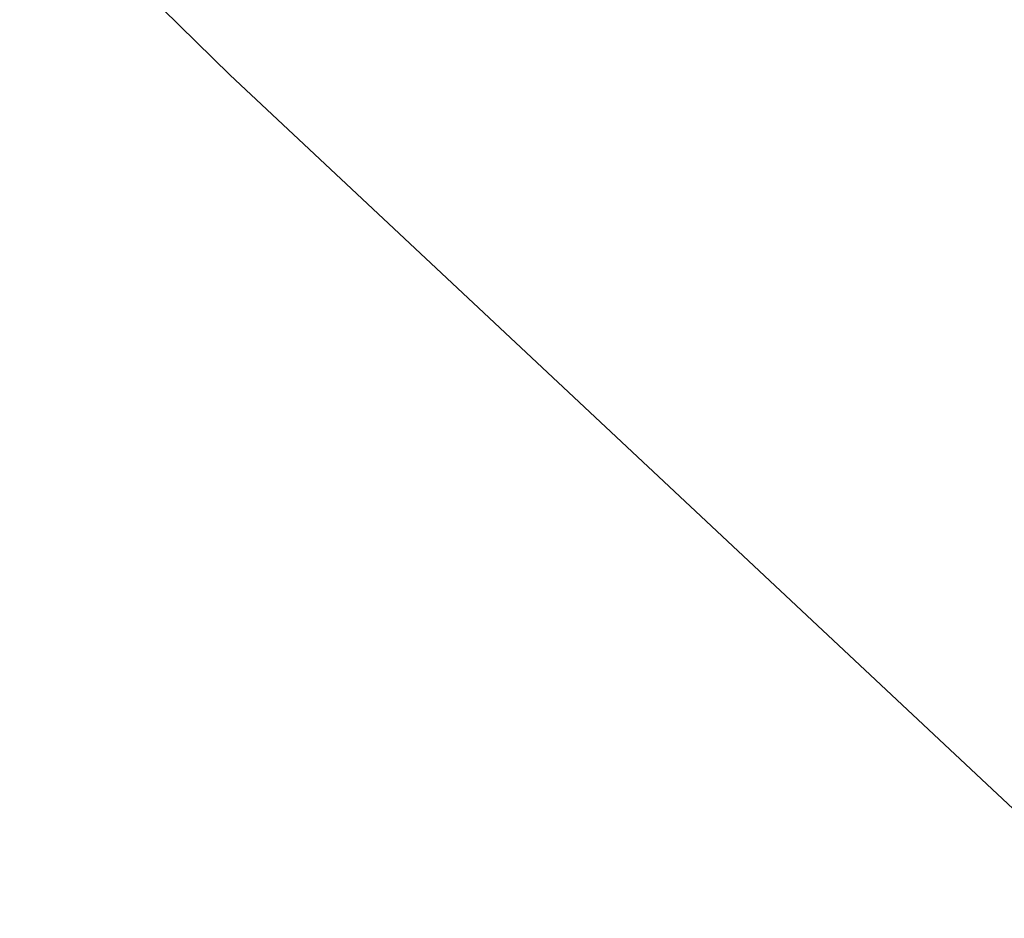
# Paper-space layout '_Isométrica' of a CAD drawing. Header units: millimetres. Extents: x -968 to 537, y -965 to 176.
# Tile 17 of 171: x -684.17 to -678.04, y -717.16 to -711.57. Entities that reach past the tile are written whole.
import ezdxf

# ---------------------------------------------------------------- set-up
doc = ezdxf.new("R2010")
doc.units = ezdxf.units.MM

psp = doc.layouts.new('_Isométrica')

# ---------------------------------------------------------------- linework, layer by layer
at = {"color": 7, "linetype": 'Continuous', "lineweight": 25, "flags": 128}
psp.add_lwpolyline([(-689.906, -705.0071), (-682.8628, -711.9087), (-675.7415, -718.5821), (-668.5501, -725.0198), (-661.2965, -731.2146)], dxfattribs=at)
at = {"color": 7, "linetype": 'Continuous', "lineweight": 25}
psp.add_open_spline([(-756.4382, -521.6093), (-755.9086, -522.9761), (-754.3773, -526.9285), (-751.6948, -533.4486), (-748.3323, -541.1491), (-744.7822, -548.8027), (-741.0528, -556.3992), (-737.1484, -563.9285), (-733.0745, -571.3805), (-728.8365, -578.7452), (-724.4402, -586.0126), (-719.8915, -593.173), (-715.1965, -600.2166), (-710.3613, -607.1339), (-705.3925, -613.9156), (-700.2964, -620.5525), (-695.0798, -627.0355), (-689.7495, -633.3559), (-684.3123, -639.5049), (-678.7754, -645.474), (-673.1458, -651.2552), (-667.4307, -656.8402), (-661.6374, -662.2213), (-655.7733, -667.391), (-649.8458, -672.3417), (-643.8624, -677.0664), (-637.8308, -681.5581), (-631.7585, -685.8102), (-625.6534, -689.8162), (-619.5231, -693.5698), (-613.3756, -697.065), (-607.219, -700.296), (-601.0615, -703.2573), (-594.9117, -705.9435), (-588.7783, -708.3497), (-582.6703, -710.4712), (-576.5967, -712.304), (-570.5669, -713.8442), (-564.5906, -715.0888), (-558.6776, -716.0353), (-552.8379, -716.6819), (-547.0814, -717.0278), (-541.4182, -717.0727), (-535.8577, -716.8175), (-530.4095, -716.2637), (-525.0818, -715.4143), (-519.884, -714.2701), (-514.8194, -712.8423), (-509.9094, -711.107), (-506.2675, -709.6393), (-504.3132, -708.6607), (-503.8954, -708.4515)], degree=3, knots=[0, 0, 0, 0, 0.011091, 0.032071, 0.053048, 0.074021, 0.094991, 0.115959, 0.136926, 0.157892, 0.178858, 0.199825, 0.220794, 0.241765, 0.262739, 0.283717, 0.3047, 0.325688, 0.346683, 0.367685, 0.388695, 0.409714, 0.430741, 0.451778, 0.472825, 0.493882, 0.51495, 0.536027, 0.557114, 0.57821, 0.599314, 0.620422, 0.641534, 0.662643, 0.683746, 0.704837, 0.725908, 0.746953, 0.767962, 0.788925, 0.809834, 0.830678, 0.851449, 0.872138, 0.892741, 0.913255, 0.933682, 0.954026, 0.974296, 0.994504, 1, 1, 1, 1], dxfattribs=at)

doc.saveas('drawing.dxf')
